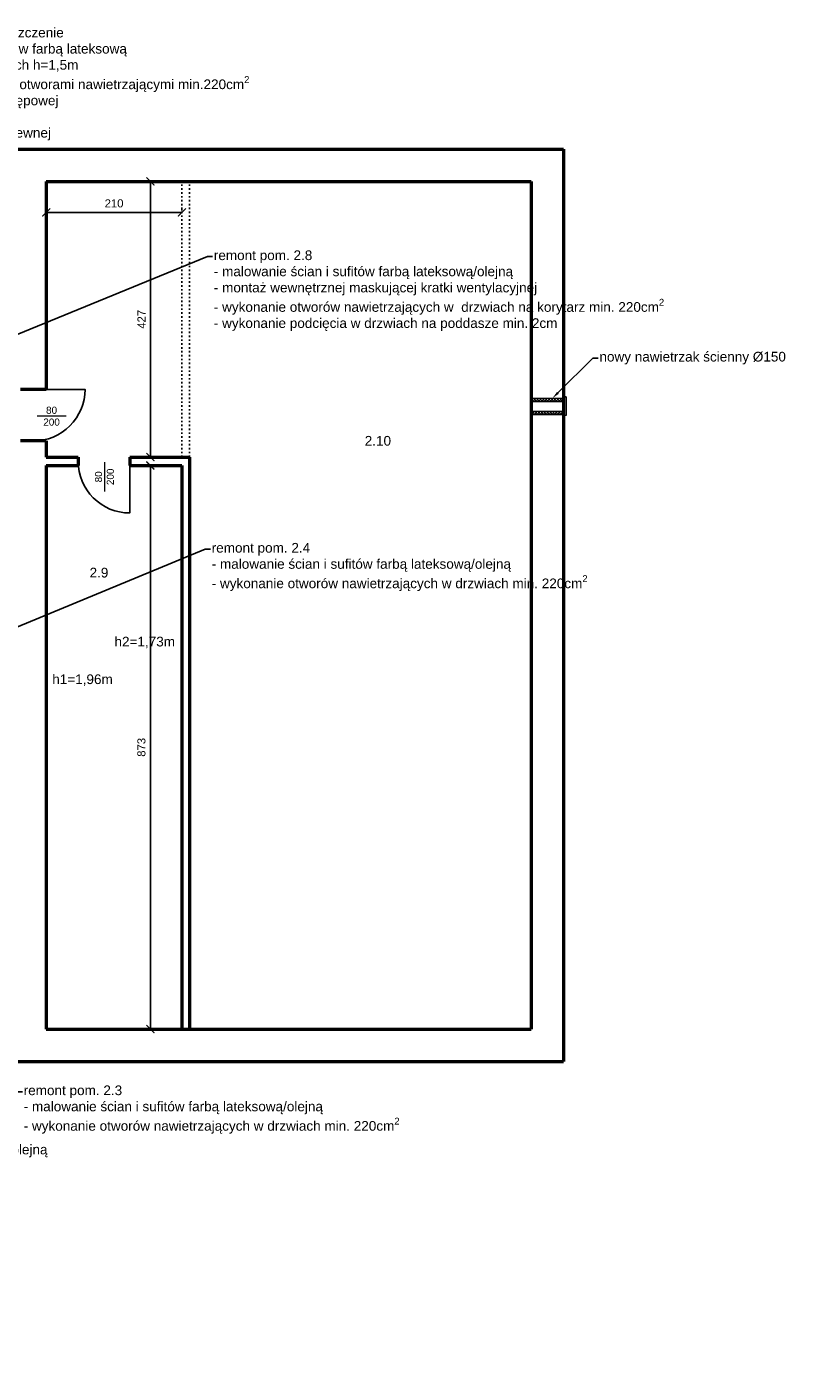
# Model space of a CAD drawing. Header units: metres. Extents: x 158874 to 185002, y -166493 to -154354.
# Tile 94 of 95: x 183812 to 185002, y -159861 to -157776. Entities that reach past the tile are written whole.
import ezdxf
from ezdxf import colors
from ezdxf.entities.mleader import LeaderData, LeaderLine
from ezdxf.math import Vec2, Vec3

# ---------------------------------------------------------------- set-up
doc = ezdxf.new("R2010")
doc.units = ezdxf.units.M
doc.linetypes.add('ACAD_ISO03W100', pattern=[30, 12, -18])
for name, color, linetype, lineweight in [('2 (średnia)', 1, 'Continuous', 25), ('3 (cienka)', 252, 'Continuous', 9), ('cienka25', 5, 'Continuous', 25), ('gruba50', 7, 'Continuous', 50), ('Wymiarowanie', 1, 'Continuous', 9), ('wymiarowanie9', 1, 'Continuous', 9)]:
    doc.layers.add(name, color=color, linetype=linetype, lineweight=lineweight)
doc.styles.add('Opisowy', font='arial.ttf')
doc.styles.get("Standard").update_dxf_attribs({"font": 'arial.ttf'})
doc.dimstyles.new('Kopia Opisowy', dxfattribs={"dimscale": 0, "dimtxt": 2.5, "dimasz": 2.5, "dimexe": 1.25, "dimexo": 0.625, "dimgap": 1.5, "dimtad": 1, "dimdec": 0, "dimtxsty": 'Opisowy', "dimblk": 'ARCHTICK', "dimcen": 2.5, "dimadec": 0, "dimazin": 0, "dimtfac": 1, "dimtdec": 0, "dimtmove": 0, "dimatfit": 3, "dimldrblk": 'NONE', "dimfxl": 1, "dimarcsym": 0})

# ---------------------------------------------------------------- blocks, each defined once
blk = doc.blocks.new('*U357')
at = {"color": 0, "linetype": 'ByBlock', "ltscale": 10}
blk.add_lwpolyline([(0, 0), (0, -1000, -0.414214), (-1000, 0)], format="xyb", dxfattribs=at)
blk = doc.blocks.new('*U400')
at = {"color": 0, "linetype": 'ByBlock', "ltscale": 10}
blk.add_lwpolyline([(-1000, 0), (-1000, 1000, -0.414214), (0, 0)], format="xyb", dxfattribs=at)
blk = doc.blocks.new('_ArchTick')
at = {"color": 0, "linetype": 'ByBlock', "const_width": 0.15}
blk.add_lwpolyline([(-0.5, -0.5), (0.5, 0.5)], dxfattribs=at)
blk = doc.blocks.new('*D425')
at = {"layer": 'Defpoints', "color": 0, "ltscale": 0.2, "transparency": 16777216}
for p in [(183842.2, -158063.7), (184052.2, -158063.7), (184052.2, -158063.7)]:
    blk.add_point(p, dxfattribs=at)
at = {"layer": 'wymiarowanie9', "color": 0, "lineweight": -2, "ltscale": 0.2, "transparency": 16777216}
for p, q in [((183842.2, -158060.6), (183842.2, -158057.5)), ((183842.2, -158063.7), (184052.2, -158063.7)), ((184052.2, -158060.6), (184052.2, -158057.5))]:
    blk.add_line(p, q, dxfattribs=at)
at = {"layer": 'wymiarowanie9', "color": 0, "lineweight": -2, "ltscale": 0.2, "transparency": 16777216, "xscale": 12.5, "yscale": 12.5, "zscale": 12.5, "rotation": 180}
blk.add_blockref('_ArchTick', (183842.2, -158063.7), dxfattribs=at)
at = {"layer": 'wymiarowanie9', "color": 0, "lineweight": -2, "ltscale": 0.2, "transparency": 16777216, "xscale": 12.5, "yscale": 12.5, "zscale": 12.5}
blk.add_blockref('_ArchTick', (184052.2, -158063.7), dxfattribs=at)
at = {"layer": 'wymiarowanie9', "color": 0, "ltscale": 0.2, "transparency": 16777216, "insert": (183947.2, -158049.8), "char_height": 12.5, "attachment_point": 5, "style": 'Opisowy'}
blk.add_mtext('210', dxfattribs=at)
blk = doc.blocks.new('_None')
blk = doc.blocks.new('*D426')
at = {"layer": 'Defpoints', "color": 0, "ltscale": 0.2, "transparency": 16777216}
for p in [(184012.8, -158455.8), (184003.4, -159328.8), (184012.8, -159328.8)]:
    blk.add_point(p, dxfattribs=at)
at = {"layer": 'wymiarowanie9', "color": 0, "lineweight": -2, "ltscale": 0.2, "transparency": 16777216}
for p, q in [((184009.7, -158455.8), (183997.2, -158455.8)), ((184003.4, -158455.8), (184003.4, -159328.8)), ((184009.7, -159328.8), (183997.2, -159328.8))]:
    blk.add_line(p, q, dxfattribs=at)
at = {"layer": 'wymiarowanie9', "color": 0, "lineweight": -2, "ltscale": 0.2, "transparency": 16777216, "xscale": 12.5, "yscale": 12.5, "zscale": 12.5}
for p, rotation in [((184003.4, -158455.8), 90), ((184003.4, -159328.8), 270)]:
    blk.add_blockref('_ArchTick', p, dxfattribs=dict(at, rotation=rotation))
at = {"layer": 'wymiarowanie9', "color": 0, "ltscale": 0.2, "transparency": 16777216, "insert": (183989.6, -158892.3), "char_height": 12.5, "attachment_point": 5, "rotation": 90, "style": 'Opisowy'}
blk.add_mtext('873', dxfattribs=at)
blk = doc.blocks.new('*D427')
at = {"layer": 'Defpoints', "color": 0, "ltscale": 0.2, "transparency": 16777216}
for p in [(184003.4, -158015.8), (184003.4, -158015.8), (184003.4, -158442.8)]:
    blk.add_point(p, dxfattribs=at)
at = {"layer": 'wymiarowanie9', "color": 0, "lineweight": -2, "ltscale": 0.2, "transparency": 16777216}
for p, q in [((184003.4, -158442.8), (184003.4, -158015.8)), ((184006.6, -158015.8), (184009.7, -158015.8)), ((184006.6, -158442.8), (184009.7, -158442.8))]:
    blk.add_line(p, q, dxfattribs=at)
at = {"layer": 'wymiarowanie9', "color": 0, "lineweight": -2, "ltscale": 0.2, "transparency": 16777216, "xscale": 12.5, "yscale": 12.5, "zscale": 12.5}
for p, rotation in [((184003.4, -158015.8), 90), ((184003.4, -158442.8), 270)]:
    blk.add_blockref('_ArchTick', p, dxfattribs=dict(at, rotation=rotation))
at = {"layer": 'wymiarowanie9', "color": 0, "ltscale": 0.2, "transparency": 16777216, "insert": (183989.7, -158229.3), "char_height": 12.5, "attachment_point": 5, "rotation": 90, "style": 'Opisowy'}
blk.add_mtext('427', dxfattribs=at)

msp = doc.modelspace()

# ---------------------------------------------------------------- hatches: boundary and pattern name
at = {"layer": 'wymiarowanie9', "ltscale": 0.2}
h = msp.add_hatch(dxfattribs=at)
h.set_pattern_fill('ANSI37', color=3)
h.set_pattern_definition([(45, (4685.8983, 783.179), (-2.24506403, 2.24506403), []), (135, (4685.8983, 783.179), (-2.24506403, -2.24506403), [])])
h.paths.add_polyline_path([(184643.2, -158351.6), (184593.2, -158351.6), (184593.2, -158356.6), (184643.2, -158356.6)])
h.paths.add_polyline_path([(184643.2, -158371.6), (184593.2, -158371.6), (184593.2, -158376.6), (184643.2, -158376.6)])
h = msp.add_hatch(color=3, dxfattribs=at)
h.dxf.hatch_style = 1
h.paths.add_polyline_path([(184647.2, -158349.5), (184643.2, -158349.5), (184643.2, -158378.5), (184647.2, -158378.5)])

# ---------------------------------------------------------------- linework, layer by layer
at = {"layer": '2 (średnia)', "color": 3}
msp.add_line((184647.2, -158349.5), (184643.2, -158349.5), dxfattribs=at)
at = {"layer": '3 (cienka)', "color": 0}
for p, q in [((183872.9, -158379.4), (183828, -158379.4)), ((183932.3, -158450.8), (183932.3, -158495.8))]:
    msp.add_line(p, q, dxfattribs=at)
at = {"layer": 'cienka25', "color": 0, "linetype": 'ACAD_ISO03W100', "ltscale": 0.2}
for p, q in [((184052.2, -158442.8), (184052.2, -158015.8)), ((184064.2, -158442.8), (184064.2, -158015.8))]:
    msp.add_line(p, q, dxfattribs=at)
at = {"layer": 'gruba50', "color": 0, "ltscale": 0.2}
for p, q in [((183530, -157965.8), (184643.2, -157965.8)), ((184341, -157965.8), (184471.5, -157965.8)), ((184559.5, -157965.8), (184643.2, -157965.8)), ((184643.2, -157965.8), (184643.2, -159378.8)), ((183842.2, -158015.8), (184593.2, -158015.8)), ((183842.2, -158015.8), (183842.2, -158337.8)), ((184341, -158015.8), (184471.5, -158015.8)), ((184360.2, -158015.8), (184384.2, -158015.8)), ((184559.5, -158015.8), (184593.2, -158015.8)), ((184593.2, -158015.8), (184593.2, -159328.8)), ((183842.2, -158337.8), (183802.2, -158337.8)), ((183842.2, -158417.8), (183802.2, -158417.8)), ((183842.2, -158417.8), (183842.2, -158442.8)), ((183842.2, -158442.8), (183891.5, -158442.8)), ((183842.2, -158455.8), (183842.2, -159328.8)), ((183842.2, -158455.8), (183891.5, -158455.8)), ((183891.5, -158442.8), (183891.5, -158455.8)), ((183971.5, -158442.8), (184064.2, -158442.8)), ((183971.5, -158442.8), (183971.5, -158455.8)), ((183971.5, -158455.8), (184052.2, -158455.8)), ((184052.2, -158455.8), (184052.2, -159328.8)), ((184064.2, -158442.8), (184064.2, -159328.8)), ((183842.2, -159328.8), (184065.5, -159328.8)), ((184065.5, -159328.8), (184593.2, -159328.8)), ((183495.2, -159378.8), (184065.5, -159378.8)), ((183495.2, -159378.8), (184065.5, -159378.8)), ((184065.5, -159378.8), (184643.2, -159378.8))]:
    msp.add_line(p, q, dxfattribs=at)
at = {"layer": 'wymiarowanie9', "color": 3, "ltscale": 0.2}
for p, q in [((184593.2, -158351.6), (184643.2, -158351.6)), ((184593.2, -158356.6), (184643.2, -158356.6)), ((184643.2, -158349.5), (184647.2, -158349.5)), ((184647.2, -158349.5), (184647.2, -158378.5)), ((184593.2, -158371.6), (184643.2, -158371.6)), ((184593.2, -158376.6), (184643.2, -158376.6)), ((184647.2, -158378.5), (184643.2, -158378.5))]:
    msp.add_line(p, q, dxfattribs=at)

# ---------------------------------------------------------------- block references
at = {"layer": '2 (średnia)', "color": 0, "xscale": 0.08, "yscale": 0.08, "zscale": 0.08}
for name, p, rotation in [('*U357', (183822.2, -158337.8), 90), ('*U400', (183891.5, -158449.3), 180)]:
    msp.add_blockref(name, p, dxfattribs=dict(at, rotation=rotation))

# ---------------------------------------------------------------- texts
at = {"layer": '3 (cienka)', "color": 0, "insert": (183850.4, -158379.4), "char_height": 11, "attachment_point": 5}
msp.add_mtext_dynamic_manual_height_columns('\\pxqc;80\\P200', width=30.403, gutter_width=12.5, heights=[0], dxfattribs=at)
at = {"layer": '3 (cienka)', "color": 0, "insert": (183932.3, -158473.3), "char_height": 11, "attachment_point": 5, "rotation": 90}
msp.add_mtext_dynamic_manual_height_columns('\\pxqc;80\\P200', width=30.403, gutter_width=12.5, heights=[0], dxfattribs=at)
at = {"layer": 'Wymiarowanie', "color": 0, "char_height": 15, "attachment_point": 1, "style": 'Opisowy'}
for s, insert in [('\\A1;\\pxqc;2.10', (184315.9, -158410)), ('\\A1;\\pxqc;2.9', (183883.9, -158614.2)), ('\\A1;\\pxqc;h2=1,73m', (183954.8, -158721)), ('\\A1;\\pxqc;h1=1,96m', (183858.4, -158779.3))]:
    msp.add_mtext_dynamic_manual_height_columns(s, width=79.824, gutter_width=20, heights=[0], dxfattribs=dict(at, insert=insert))

# ---------------------------------------------------------------- dimensions: what is measured, and where the dimension line sits
at = {"layer": 'wymiarowanie9', "color": 0, "ltscale": 0.2}
for base, p1, p2, picture, middle in [((184003.4, -158015.8), (184003.4, -158442.8), (184003.4, -158015.8), '*D427', (183989.7, -158229.3)), ((184003.4, -159328.8), (184012.8, -158455.8), (184012.8, -159328.8), '*D426', (183989.6, -158892.3))]:
    dim = msp.add_linear_dim(base=base, p1=p1, p2=p2, angle=90, dimstyle='Kopia Opisowy', dxfattribs=at)
    dim.commit()
    dim.dimension.update_dxf_attribs({"geometry": picture, "text_midpoint": middle})
dim = msp.add_linear_dim(base=(184052.2, -158063.7), p1=(183842.2, -158063.7), p2=(184052.2, -158063.7), dimstyle='Kopia Opisowy', dxfattribs=at)
dim.commit()
dim.dimension.update_dxf_attribs({"geometry": '*D425', "text_midpoint": (183947.2, -158049.8)})

# ---------------------------------------------------------------- leaders
at = {"layer": 'wymiarowanie9', "color": 30, "ltscale": 0.2, "true_color": 0xf26722}
ml = msp.add_multileader_mtext('Standard', dxfattribs=at)
ml.set_content('\\A1;wydzielone nowe pomieszczenie\\P- malowanie ścian i sufitów farbą lateksową\\P- ułożenie płytek ściennych h=1,5m\\P- montaż nowych drzwi z otworami nawietrzającymi min.220cm{\\H0.7x;\\S2^ ;}\\P- montaż nowej miski ustępowej\\P- montaż nowej umywalki\\P- montaż wentylacji wywiewnej', color=(242, 103, 34))
ml.set_leader_properties()
ml.build(insert=Vec2(0, 0))
ml.multileader.update_dxf_attribs({"arrow_head_size": 12})
ctx = ml.context
ctx.base_point, ctx.char_height, ctx.arrow_head_size, ctx.plane_origin = Vec3(183563.3, -157787.4), 15, 12, Vec3(183720.7, -158084.1)
notes = []
notes.append((ctx, [(0, (1, 1, 0), (183555.3, -157787.4), (1, 0), 8, [(0, [(183504.1, -158056.6)], 0, [])])]))
ctx.mtext.insert, ctx.mtext.width, ctx.mtext.flow_direction = Vec3(183565.3, -157777.7), 644.736, 5
at = {"layer": 'wymiarowanie9', "color": 5, "ltscale": 0.2}
ml = msp.add_multileader_mtext('Standard', dxfattribs=at)
ml.set_content('\\A1;remont pom. 2.8\\P- malowanie ścian i sufitów farbą lateksową/olejną\\P- montaż wewnętrznej maskującej kratki wentylacyjnej\\P- wykonanie otworów nawietrzających w  drzwiach na korytarz min. 220cm{\\H0.7x;\\S2^ ;}\\P- wykonanie podcięcia w drzwiach na poddasze min. 2cm', color=5)
ml.set_leader_properties()
ml.build(insert=Vec2(0, 0))
ml.multileader.update_dxf_attribs({"arrow_head_size": 12})
ctx = ml.context
ctx.base_point, ctx.char_height, ctx.arrow_head_size, ctx.plane_origin = Vec3(184099.7, -158132.3), 15, 12, Vec3(184864.3, -158671.9)
notes.append((ctx, [(0, (1, 1, 0), (184091.7, -158132.3), (1, 0), 8, [(0, [(183749.4, -158272.3)], 0, [])])]))
ctx.mtext.insert, ctx.mtext.flow_direction = Vec3(184101.7, -158122.6), 5
at = {"layer": 'wymiarowanie9', "color": 3, "ltscale": 0.2}
ml = msp.add_multileader_mtext('Standard', dxfattribs=at)
ml.set_content('nowy nawietrzak ścienny %%C150', color=3)
ml.set_leader_properties()
ml.build(insert=Vec2(0, 0))
ml.multileader.update_dxf_attribs({"arrow_head_size": 12})
ctx = ml.context
ctx.base_point, ctx.char_height, ctx.arrow_head_size, ctx.plane_origin = Vec3(184696.9, -158289.4), 15, 12, Vec3(184597.3, -158382.3)
notes.append((ctx, [(0, (1, 1, 0), (184688.9, -158289.4), (1, 0), 8, [(0, [(184626.1, -158351.6)], 0, [])])]))
ctx.mtext.insert, ctx.mtext.flow_direction = Vec3(184698.9, -158279.7), 5
at = {"layer": 'wymiarowanie9', "color": 116, "ltscale": 0.2, "true_color": 0x136734}
ml = msp.add_multileader_mtext('Standard', dxfattribs=at)
ml.set_content('\\A1;remont pom. 2.4\\P- malowanie ścian i sufitów farbą lateksową/olejną\\P- wykonanie otworów nawietrzających w drzwiach min. 220cm{\\H0.7x;\\S2^ ;}', color=(19, 103, 52))
ml.set_leader_properties()
ml.build(insert=Vec2(0, 0))
ml.multileader.update_dxf_attribs({"arrow_head_size": 12})
ctx = ml.context
ctx.base_point, ctx.char_height, ctx.arrow_head_size, ctx.plane_origin = Vec3(184096.4, -158585.4), 15, 12, Vec3(184582.4, -159126.5)
notes.append((ctx, [(0, (1, 1, 0), (184088.4, -158585.4), (1, 0), 8, [(0, [(183770.3, -158716.8)], 0, [])])]))
ctx.mtext.insert, ctx.mtext.flow_direction = Vec3(184098.4, -158575.7), 5
at = {"layer": 'wymiarowanie9', "color": 251, "ltscale": 0.2, "true_color": 0x636466}
ml = msp.add_multileader_mtext('Standard', dxfattribs=at)
ml.set_content('remont pom. 2.2\\P- malowanie ścian i sufitów farbą lateksową/olejną', color=(99, 100, 102))
ml.set_leader_properties()
ml.build(insert=Vec2(0, 0))
ml.multileader.update_dxf_attribs({"arrow_head_size": 12})
ctx = ml.context
ctx.base_point, ctx.char_height, ctx.arrow_head_size, ctx.plane_origin = Vec3(183378.6, -159492.4), 15, 12, Vec3(183535.9, -159789)
notes.append((ctx, [(0, (1, 1, 0), (183370.6, -159492.4), (1, 0), 8, [(0, [(183452.3, -159271.2)], 0, [])])]))
ctx.mtext.insert, ctx.mtext.flow_direction = Vec3(183380.6, -159482.7), 5
at = {"layer": 'wymiarowanie9', "color": 244, "ltscale": 0.2, "true_color": 0x991b1e}
ml = msp.add_multileader_mtext('Standard', dxfattribs=at)
ml.set_content('\\A1;remont pom. 2.3\\P- malowanie ścian i sufitów farbą lateksową/olejną\\P- wykonanie otworów nawietrzających w drzwiach min. 220cm{\\H0.7x;\\S2^ ;}', color=(153, 27, 30))
ml.set_leader_properties()
ml.build(insert=Vec2(0, 0))
ml.multileader.update_dxf_attribs({"arrow_head_size": 12})
ctx = ml.context
ctx.base_point, ctx.char_height, ctx.arrow_head_size, ctx.plane_origin = Vec3(183805.2, -159425.7), 15, 12, Vec3(184206.2, -159975)
notes.append((ctx, [(0, (1, 1, 0), (183797.2, -159425.7), (1, 0), 8, [(0, [(183739.6, -159285.1)], 0, [])])]))
ctx.mtext.insert, ctx.mtext.flow_direction = Vec3(183807.2, -159416), 5
for ctx, leaders in notes:
    for number, flags, end, landing, length, lines in leaders:
        leader = LeaderData()
        leader.index, (leader.has_last_leader_line, leader.has_dogleg_vector, leader.attachment_direction) = number, flags
        leader.last_leader_point, leader.dogleg_vector, leader.dogleg_length = Vec3(end), Vec3(landing), length
        for number, points, colour, breaks in lines:
            line = LeaderLine()
            line.index, line.vertices, line.color, line.breaks = number, Vec3.list(points), colors.encode_raw_color(colour), breaks
            leader.lines.append(line)
        ctx.leaders.append(leader)

doc.saveas('drawing.dxf')
